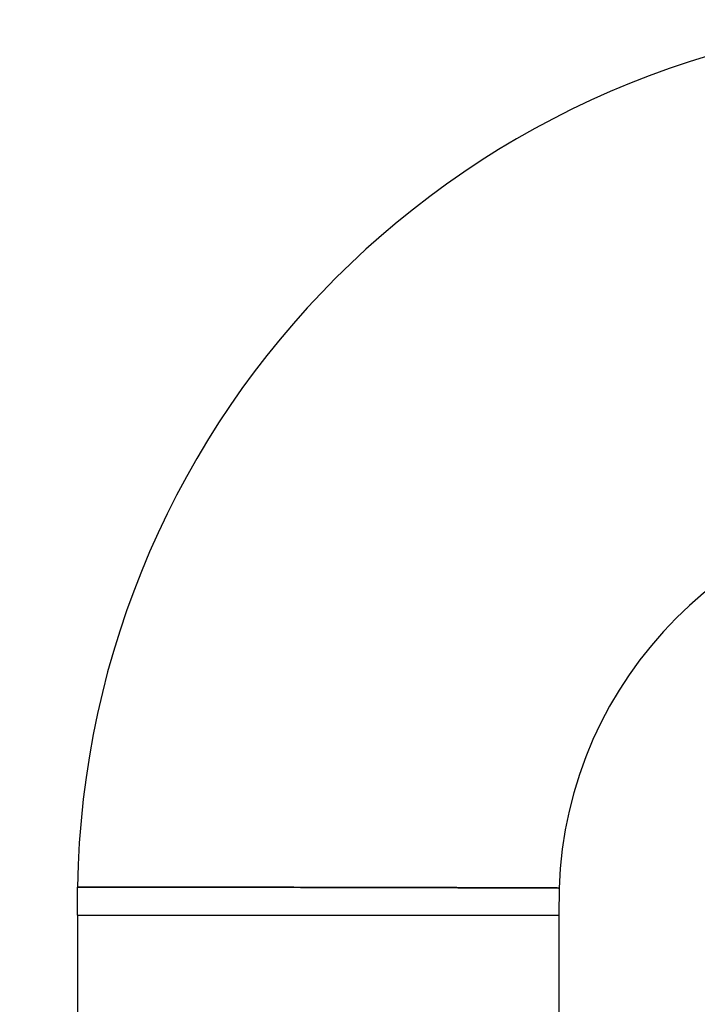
# Paper-space layout 'SHEET_1' of a CAD drawing. Header units: inches. Extents: x 4 to 540, y 12 to 340.
# Tile 76 of 116: x 245.03 to 251.37, y 271.98 to 281.19. Entities that reach past the tile are written whole.
import ezdxf

# ---------------------------------------------------------------- set-up
doc = ezdxf.new("R2010")
doc.units = ezdxf.units.IN
doc.header["$LTSCALE"] = 16
doc.header["$MEASUREMENT"] = 0
doc.layers.get('0').update_dxf_attribs({"lineweight": 25})

psp = doc.layouts.new('SHEET_1')

# ---------------------------------------------------------------- linework, layer by layer
for p, q in [((245.5731, 272.8163), (245.5742, 273.0781)), ((250.0753, 273.0692), (250.0731, 272.8163)), ((245.5731, 272.8163), (250.0731, 272.8163)), ((245.5731, 272.8163), (245.5731, 269.9413)), ((245.5731, 272.8163), (250.0731, 272.8163)), ((250.0731, 272.8163), (250.0731, 269.9413))]:
    psp.add_line(p, q)
for radius, start, end in [(8.25, 90.95017, 179.04983), (3.75, 91.95547, 178.04453)]:
    psp.add_arc((253.8231, 272.9413), radius, start, end)
for points, knots in [([(247.823, 273.0752), (247.702, 273.0754), (247.5811, 273.0756), (247.1632, 273.0763), (246.8748, 273.0766), (246.3722, 273.0773), (246.1561, 273.0775), (245.8134, 273.0779), (245.6896, 273.078), (245.5662, 273.0781), (245.5583, 273.0781), (245.6479, 273.078), (245.7479, 273.0779), (246.0377, 273.0776), (246.2241, 273.0774), (246.6566, 273.0769), (246.9015, 273.0766), (247.3763, 273.0759), (247.6013, 273.0756), (247.8264, 273.0752), (248.0515, 273.0748), (248.2765, 273.0744), (248.7512, 273.0734), (248.996, 273.0727), (249.4288, 273.0715), (249.6153, 273.0709), (249.9037, 273.0699), (250.0028, 273.0695), (250.0912, 273.0692), (250.083, 273.0692), (249.9593, 273.0697), (249.8354, 273.0702), (249.4926, 273.0713), (249.2766, 273.072), (248.774, 273.0733), (248.4854, 273.074), (248.0665, 273.0748), (245.5742, 273.0781), (245.5742, 273.0781)], [0, 0, 0, 0, 0.211534, 0.211534, 0.740328, 0.740328, 1.251955, 1.251955, 1.778223, 1.778223, 2.267534, 2.267534, 2.768265, 2.768265, 3.251503, 3.251503, 3.726603, 3.726603, 4.120155, 4.120155, 4.120155, 4.513707, 4.513707, 4.989061, 4.989061, 5.473801, 5.473801, 5.973001, 5.973001, 6.461121, 6.461121, 6.987025, 6.987025, 7.498279, 7.498279, 8.027436, 8.027436, 8.240311, 8.240311, 8.240311, 8.240311]), ([(247.823, 273.0752), (247.702, 273.0754), (247.5811, 273.0756), (247.1632, 273.0763), (246.8748, 273.0766), (246.3722, 273.0773), (246.1561, 273.0775), (245.8134, 273.0779), (245.6896, 273.078), (245.5915, 273.0781), (245.5744, 273.0781), (245.5743, 273.0781)], [-32.97731, -32.97731, -32.97731, -32.97731, -32.130762, -32.130762, -30.014553, -30.014553, -27.96705, -27.96705, -25.860951, -25.860951, -24.737007, -24.737007, -24.737007, -24.737007]), ([(250.0752, 273.0692), (250.0751, 273.0692), (250.0579, 273.0693), (249.9593, 273.0697), (249.8354, 273.0702), (249.4926, 273.0713), (249.2766, 273.072), (248.774, 273.0733), (248.4854, 273.074), (248.0665, 273.0748), (247.9447, 273.075), (247.823, 273.0752)], [-8.248318, -8.248318, -8.248318, -8.248318, -7.120226, -7.120226, -5.015589, -5.015589, -2.969572, -2.969572, -0.851913, -0.851913, 0, 0, 0, 0]), ([(250.0752, 273.0692), (250.0751, 273.0692), (250.0579, 273.0693), (249.9593, 273.0697), (249.8354, 273.0702), (249.4926, 273.0713), (249.2766, 273.072), (248.774, 273.0733), (248.4854, 273.074), (248.0665, 273.0748), (247.9447, 273.075), (247.823, 273.0752)], [-8.248318, -8.248318, -8.248318, -8.248318, -7.120237, -7.120237, -5.015596, -5.015596, -2.969576, -2.969576, -0.851914, -0.851914, 0, 0, 0, 0])]:
    psp.add_open_spline(points, degree=3, knots=knots)

doc.saveas('drawing.dxf')
